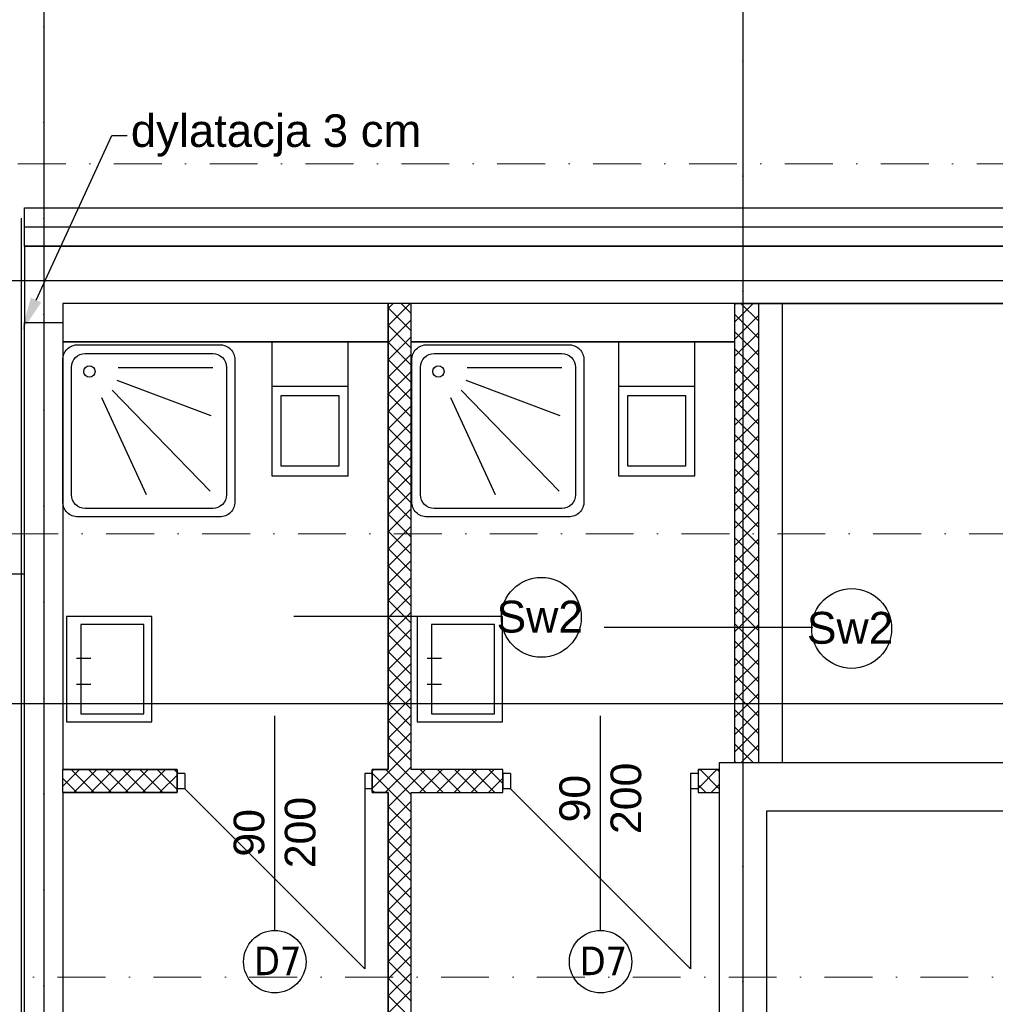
# Model space of a CAD drawing. Header units: millimetres. Extents: x -7023 to 53801, y 9849 to 33561.
# Tile 227 of 256: x 7809 to 8318, y 26861 to 27375. Entities that reach past the tile are written whole.
import ezdxf

# ---------------------------------------------------------------- set-up
doc = ezdxf.new("R2010")
doc.units = ezdxf.units.MM
doc.linetypes.add('DASHDOT', pattern=[1, 0.5, -0.25, 0, -0.25])
doc.linetypes.add('DASHDOTX2', pattern=[2, 1, -0.5, 0, -0.5])
doc.layers.add('.IE_podklad', color=252, linetype='Continuous')
doc.layers.add('PROJEKT osie', color=251, linetype='DASHDOTX2', lineweight=9)
doc.styles.add('Opisowy', font='arial.ttf')
doc.styles.get("Standard").update_dxf_attribs({"font": 'arial.ttf'})
doc.linetypes.add('ZIGZAG', pattern='A,0.00254,-5.08,[131,ltypeshp.shx,S=5.08,R=0,X=-5.08,Y=0],-10.16,[131,ltypeshp.shx,S=5.08,R=180,X=5.08,Y=0],-5.08', length=20.32254)

# ---------------------------------------------------------------- blocks, each defined once
blk = doc.blocks.new('OSIE DOMKU')
at = {"layer": 'PROJEKT osie', "ltscale": 25}
for p, q in [((-31428.02, 6226.99), (-31428.02, 4134.85)), ((-33194.97, 5466.65), (-29895.99, 5466.65)), ((-33194.97, 5405.65), (-30212.41, 5405.65)), ((-33194.97, 5184.65), (-29895.99, 5184.65))]:
    blk.add_line(p, q, dxfattribs=at)
at = {"layer": 'PROJEKT osie', "ltscale": 30}
blk.add_line((-31062.61, 6226.35), (-31062.61, 4137.08), dxfattribs=at)

msp = doc.modelspace()

# ---------------------------------------------------------------- linework, layer by layer
at = {"layer": '.IE_podklad', "ltscale": 25}
for p, q in [((7821.06, 28060.31), (7821.06, 25968.17)), ((6054.1, 27238.97), (9036.66, 27238.97)), ((6054.1, 27017.97), (9353.09, 27017.97))]:
    msp.add_line(p, q, dxfattribs=at)
at = {"layer": '.IE_podklad', "ltscale": 30}
msp.add_line((8186.46, 28059.67), (8186.46, 25970.4), dxfattribs=at)
at = {"layer": '.IE_podklad', "linetype": 'ByBlock', "lineweight": -2}
msp.add_line((7856.59, 27314.73), (7864.59, 27314.73), dxfattribs=at)
at = {"layer": '.IE_podklad'}
for p, q in [((7811.06, 27256.91), (7811.06, 27276.91)), ((7811.06, 27276.91), (8912.06, 27276.91)), ((8900.06, 27256.91), (7811.06, 27256.91)), ((7811.06, 27256.91), (7811.06, 27216.91)), ((7811.06, 27256.91), (7836.06, 27256.91)), ((8206.99, 27256.91), (8181.99, 27256.91)), ((8181.99, 27226.91), (7831.06, 27226.91)), ((7831.06, 27226.91), (7831.06, 26983.41)), ((8182.06, 27226.91), (7836.06, 27226.91)), ((8001.06, 27224.37), (8003.59, 27226.91)), ((8001.06, 27215.39), (8012.57, 27226.91)), ((8013.06, 27221.63), (8007.78, 27226.91)), ((8013.06, 26983.41), (8013.06, 27226.91)), ((8181.99, 27226.91), (8181.99, 26986.91)), ((8181.99, 27226.09), (8182.8, 27226.91)), ((8181.99, 27217.11), (8191.78, 27226.91)), ((8194.49, 27217.82), (8185.4, 27226.91)), ((8194.49, 27226.8), (8194.38, 27226.91)), ((8194.49, 27226.91), (8194.49, 26986.91)), ((8518.06, 27226.91), (8207.06, 27226.91)), ((8013.06, 27212.65), (8001.06, 27224.65)), ((8194.49, 27208.84), (8181.99, 27221.33)), ((7811.06, 27216.91), (7831.06, 27216.91)), ((7811.06, 26617.47), (7811.06, 27216.91)), ((8001.06, 27206.41), (8013.06, 27218.41)), ((8013.06, 27203.67), (8001.06, 27215.67)), ((8181.99, 27208.13), (8194.49, 27220.63)), ((8194.49, 27199.86), (8181.99, 27212.35)), ((8181.99, 27199.15), (8194.49, 27211.65)), ((8001.06, 27197.43), (8013.06, 27209.43)), ((8013.06, 27194.69), (8001.06, 27206.69)), ((8001.06, 27188.45), (8013.06, 27200.45)), ((8194.49, 27190.88), (8181.99, 27203.37)), ((8181.99, 27190.17), (8194.49, 27202.67)), ((8013.06, 27185.71), (8001.06, 27197.71)), ((8001.06, 27179.47), (8013.06, 27191.47)), ((8194.49, 27181.9), (8181.99, 27194.39)), ((8181.99, 27181.19), (8194.49, 27193.69)), ((8013.06, 27176.73), (8001.06, 27188.73)), ((8194.49, 27172.92), (8181.99, 27185.41)), ((8001.06, 27170.49), (8013.06, 27182.49)), ((8013.06, 27167.75), (8001.06, 27179.75)), ((8181.99, 27172.21), (8194.49, 27184.71)), ((8194.49, 27163.93), (8181.99, 27176.43)), ((8181.99, 27163.23), (8194.49, 27175.73)), ((8001.06, 27161.51), (8013.06, 27173.51)), ((8013.06, 27158.77), (8001.06, 27170.77)), ((8001.06, 27152.53), (8013.06, 27164.53)), ((8194.49, 27154.95), (8181.99, 27167.45)), ((8181.99, 27154.25), (8194.49, 27166.75)), ((8013.06, 27149.79), (8001.06, 27161.79)), ((8001.06, 27143.55), (8013.06, 27155.55)), ((8194.49, 27145.97), (8181.99, 27158.47)), ((8181.99, 27145.27), (8194.49, 27157.77)), ((8013.06, 27140.81), (8001.06, 27152.81)), ((8194.49, 27136.99), (8181.99, 27149.49)), ((8181.99, 27136.29), (8194.49, 27148.79)), ((8001.06, 27134.57), (8013.06, 27146.57)), ((8013.06, 27131.83), (8001.06, 27143.83)), ((8194.49, 27128.01), (8181.99, 27140.51)), ((8181.99, 27127.31), (8194.49, 27139.81)), ((8001.06, 27125.59), (8013.06, 27137.59)), ((8013.06, 27122.85), (8001.06, 27134.85)), ((8001.06, 27116.61), (8013.06, 27128.61)), ((8194.49, 27119.03), (8181.99, 27131.53)), ((8181.99, 27118.33), (8194.49, 27130.83)), ((8013.06, 27113.87), (8001.06, 27125.87)), ((8001.06, 27107.63), (8013.06, 27119.63)), ((8194.49, 27110.05), (8181.99, 27122.55)), ((8181.99, 27109.35), (8194.49, 27121.85)), ((8013.06, 27104.89), (8001.06, 27116.89)), ((8194.49, 27101.07), (8181.99, 27113.57)), ((8181.99, 27100.37), (8194.49, 27112.87)), ((8001.06, 27098.65), (8013.06, 27110.65)), ((8013.06, 27095.91), (8001.06, 27107.91)), ((8194.49, 27092.09), (8181.99, 27104.59)), ((8181.99, 27091.39), (8194.49, 27103.88)), ((8001.06, 27089.67), (8013.06, 27101.67)), ((8013.06, 27086.92), (8001.06, 27098.92)), ((8001.06, 27080.69), (8013.06, 27092.69)), ((8194.49, 27083.11), (8181.99, 27095.61)), ((8181.99, 27082.41), (8194.49, 27094.9)), ((8013.06, 27077.94), (8001.06, 27089.94)), ((7756.41, 27085.67), (7810.91, 27085.67)), ((8001.06, 27071.7), (8013.06, 27083.7)), ((8194.49, 27074.13), (8181.99, 27086.63)), ((8181.99, 27073.43), (8194.49, 27085.92)), ((8013.06, 27068.96), (8001.06, 27080.96)), ((8194.49, 27065.15), (8181.99, 27077.65)), ((8181.99, 27064.45), (8194.49, 27076.94)), ((8001.06, 27062.72), (8013.06, 27074.72)), ((8013.06, 27059.98), (8001.06, 27071.98)), ((8194.49, 27056.17), (8181.99, 27068.67)), ((8181.99, 27055.47), (8194.49, 27067.96)), ((8060.82, 27063.45), (7951.82, 27063.45)), ((8001.06, 27053.74), (8013.06, 27065.74)), ((8013.06, 27051), (8001.06, 27063)), ((8001.06, 27044.76), (8013.06, 27056.76)), ((8222.99, 27057.6), (8113.99, 27057.6)), ((8194.49, 27047.19), (8181.99, 27059.69)), ((8181.99, 27046.49), (8194.49, 27058.98)), ((8013.06, 27042.02), (8001.06, 27054.02)), ((8001.06, 27035.78), (8013.06, 27047.78)), ((8194.49, 27038.21), (8181.99, 27050.71)), ((8181.99, 27037.51), (8194.49, 27050)), ((7838.2, 27041.7), (7845.7, 27041.7)), ((8013.06, 27033.04), (8001.06, 27045.04)), ((8021.39, 27041.7), (8028.89, 27041.7)), ((8194.49, 27029.23), (8181.99, 27041.73)), ((8181.99, 27028.53), (8194.49, 27041.02)), ((8001.06, 27026.8), (8013.06, 27038.8)), ((8013.06, 27024.06), (8001.06, 27036.06)), ((8194.49, 27020.25), (8181.99, 27032.75)), ((8181.99, 27019.55), (8194.49, 27032.04)), ((7838.2, 27028.02), (7845.7, 27028.02)), ((8001.06, 27017.82), (8013.06, 27029.82)), ((8013.06, 27015.08), (8001.06, 27027.08)), ((8021.39, 27028.02), (8028.89, 27028.02)), ((8001.06, 27008.84), (8013.06, 27020.84)), ((8194.49, 27011.27), (8181.99, 27023.77)), ((8181.99, 27010.57), (8194.49, 27023.06)), ((8013.06, 27006.1), (8001.06, 27018.1)), ((7941.78, 26899.38), (7941.78, 27011.56)), ((8001.06, 26999.86), (8013.06, 27011.86)), ((8112, 26899.38), (8112, 27011.56)), ((8194.49, 27002.29), (8181.99, 27014.78)), ((8181.99, 27001.59), (8194.49, 27014.08)), ((8013.06, 26997.12), (8001.06, 27009.12)), ((8194.49, 26993.31), (8181.99, 27005.8)), ((8181.99, 26992.61), (8194.49, 27005.1)), ((8001.06, 26990.88), (8013.06, 27002.88)), ((8013.06, 26988.14), (8001.06, 27000.14)), ((8191.91, 26986.91), (8181.99, 26996.82)), ((8185.27, 26986.91), (8194.49, 26996.12)), ((7992.78, 26973.62), (8013.06, 26993.9)), ((8020.81, 26971.41), (8001.06, 26991.16)), ((7999.54, 26971.41), (8013.06, 26984.92)), ((8535.02, 26986.91), (8173.96, 26986.91)), ((8173.96, 26986.91), (8173.96, 26654.18)), ((8182.93, 26986.91), (8181.99, 26987.84)), ((8194.25, 26986.91), (8194.49, 26987.14)), ((7890.78, 26983.41), (7830.99, 26983.41)), ((7831.06, 26974.7), (7839.76, 26983.41)), ((7831.06, 26983.41), (7890.78, 26983.41)), ((7831.06, 26971.41), (7831.06, 26983.41)), ((7847.42, 26971.41), (7835.42, 26983.41)), ((7836.74, 26971.41), (7848.74, 26983.41)), ((7856.4, 26971.41), (7844.4, 26983.41)), ((7845.72, 26971.41), (7857.72, 26983.41)), ((7865.38, 26971.41), (7853.38, 26983.41)), ((7854.7, 26971.41), (7866.7, 26983.41)), ((7874.36, 26971.41), (7862.36, 26983.41)), ((7863.68, 26971.41), (7875.68, 26983.41)), ((7883.34, 26971.41), (7871.34, 26983.41)), ((7872.66, 26971.41), (7884.66, 26983.41)), ((7890.78, 26972.95), (7880.32, 26983.41)), ((7881.64, 26971.41), (7890.78, 26980.54)), ((7890.78, 26981.93), (7889.3, 26983.41)), ((7890.78, 26971.41), (7890.78, 26983.41)), ((7890.78, 26983.41), (7890.78, 26971.41)), ((7894.78, 26981.41), (7890.78, 26981.41)), ((7890.78, 26981.41), (7890.78, 26973.41)), ((7894.78, 26981.41), (7894.78, 26973.41)), ((7992.78, 26981.41), (7988.78, 26981.41)), ((7988.78, 26981.41), (7988.78, 26973.41)), ((7992.78, 26982.6), (7993.58, 26983.41)), ((8013.06, 26961.2), (7992.78, 26981.48)), ((7992.78, 26981.41), (7992.78, 26973.41)), ((8013.06, 26970.18), (7999.83, 26983.41)), ((8001.06, 26963.94), (8020.52, 26983.41)), ((8061, 26983.41), (8013.06, 26983.41)), ((8017.5, 26971.41), (8029.5, 26983.41)), ((8029.79, 26971.41), (8017.79, 26983.41)), ((8026.48, 26971.41), (8038.48, 26983.41)), ((8038.77, 26971.41), (8026.77, 26983.41)), ((8035.46, 26971.41), (8047.46, 26983.41)), ((8047.75, 26971.41), (8035.75, 26983.41)), ((8044.44, 26971.41), (8056.44, 26983.41)), ((8056.73, 26971.41), (8044.73, 26983.41)), ((8061, 26976.12), (8053.71, 26983.41)), ((8061, 26971.41), (8061, 26983.41)), ((8065, 26981.41), (8061, 26981.41)), ((8061, 26981.41), (8061, 26973.41)), ((8065, 26981.41), (8065, 26973.41)), ((8163, 26981.41), (8159, 26981.41)), ((8159, 26981.41), (8159, 26973.41)), ((8163, 26982.59), (8163.82, 26983.41)), ((8163, 26973.61), (8172.8, 26983.41)), ((8173.96, 26983.41), (8163, 26983.41)), ((8163, 26983.41), (8163, 26971.41)), ((8163, 26981.41), (8163, 26973.41)), ((8173.96, 26973.46), (8164.01, 26983.41)), ((8173.96, 26982.44), (8172.99, 26983.41)), ((7838.44, 26971.41), (7831.06, 26978.79)), ((8053.42, 26971.41), (8061, 26978.99)), ((8167.03, 26971.41), (8163, 26975.44)), ((8169.78, 26971.41), (8173.96, 26975.58)), ((7830.99, 26971.41), (7890.78, 26971.41)), ((7831.06, 26971.41), (7830.99, 26850.39)), ((7890.78, 26971.41), (7831.06, 26971.41)), ((7890.62, 26971.41), (7890.78, 26971.56)), ((7894.78, 26973.41), (7890.78, 26973.41)), ((7894.78, 26973.41), (7988.78, 26879.41)), ((7992.78, 26973.41), (7988.78, 26973.41)), ((7988.78, 26973.41), (7988.78, 26879.41)), ((7993.87, 26971.41), (7992.78, 26972.5)), ((8013.06, 26665.41), (8013.06, 26971.41)), ((8013.06, 26971.41), (8061, 26971.41)), ((8065, 26973.41), (8061, 26973.41)), ((8065, 26973.41), (8159, 26879.41)), ((8163, 26973.41), (8159, 26973.41)), ((8159, 26973.41), (8159, 26879.41)), ((8163, 26971.41), (8173.96, 26971.41)), ((8001.06, 26954.96), (8013.06, 26966.96)), ((8013.06, 26952.22), (8001.06, 26964.22)), ((8198.96, 26654.18), (8198.96, 26961.91)), ((8198.96, 26961.91), (8510.02, 26961.91)), ((8001.06, 26945.98), (8013.06, 26957.98)), ((8013.06, 26943.24), (8001.06, 26955.24)), ((8001.06, 26937), (8013.06, 26949)), ((8013.06, 26934.26), (8001.06, 26946.26)), ((8001.06, 26928.02), (8013.06, 26940.02)), ((8013.06, 26925.28), (8001.06, 26937.28)), ((8001.06, 26919.04), (8013.06, 26931.04)), ((8013.06, 26916.3), (8001.06, 26928.3)), ((8001.06, 26910.06), (8013.06, 26922.06)), ((8013.06, 26907.32), (8001.06, 26919.32)), ((8001.06, 26901.08), (8013.06, 26913.08)), ((8013.06, 26898.34), (8001.06, 26910.34)), ((8001.06, 26892.1), (8013.06, 26904.1)), ((8013.06, 26889.36), (8001.06, 26901.36)), ((8001.06, 26883.12), (8013.06, 26895.12)), ((8013.06, 26880.38), (8001.06, 26892.38)), ((8001.06, 26874.14), (8013.06, 26886.14)), ((8013.06, 26871.4), (8001.06, 26883.4)), ((8001.06, 26865.16), (8013.06, 26877.16)), ((8013.06, 26862.42), (8001.06, 26874.42)), ((8001.06, 26856.18), (8013.06, 26868.18)), ((8013.06, 26853.44), (8001.06, 26865.44))]:
    msp.add_line(p, q, dxfattribs=at)
at = {"layer": '.IE_podklad', "linetype": 'ZIGZAG', "ltscale": 0.1}
msp.add_line((7809.48, 26617.5), (7809.54, 27271.47), dxfattribs=at)
at = {"layer": '.IE_podklad', "linetype": 'ZIGZAG'}
msp.add_line((7811.06, 27266.91), (8912.06, 27266.91), dxfattribs=at)
at = {"layer": '.IE_podklad', "lineweight": 35}
for p, q in [((8900.06, 27256.91), (7835.99, 27256.91)), ((8206.99, 27256.91), (8181.99, 27256.91)), ((8001.06, 27226.91), (8001.06, 26983.41)), ((8181.99, 27226.91), (8194.49, 27226.91)), ((8206.99, 27226.91), (8194.49, 27226.91)), ((8194.49, 27226.91), (8194.49, 27226.91)), ((8518.06, 27226.91), (8206.99, 27226.91)), ((8000.49, 27206.91), (7830.99, 27206.91)), ((8181.99, 27206.91), (8012.99, 27206.91)), ((8001.06, 26983.41), (7992.78, 26983.41)), ((7992.78, 26983.41), (7992.78, 26971.41)), ((7992.78, 26971.41), (8001.06, 26971.41)), ((8001.06, 26971.41), (8001.06, 26665.41))]:
    msp.add_line(p, q, dxfattribs=at)
at = {"layer": '.IE_podklad', "ltscale": 0.5}
msp.add_line((8206.99, 27226.91), (8206.99, 26986.91), dxfattribs=at)
at = {"layer": '.IE_podklad', "linetype": 'DASHDOT', "lineweight": 13, "ltscale": 50}
msp.add_line((6050.17, 27106.65), (8608.47, 27106.65), dxfattribs=at)
at = {"layer": '.IE_podklad', "linetype": 'ByBlock', "lineweight": -2}
msp.add_lwpolyline([(7817.05, 27228.74), (7856.59, 27314.73)], dxfattribs=at)
at = {"layer": '.IE_podklad'}
for points in [[(7920.99, 27197.41), (7920.99, 27123.41, -0.414214), (7912.99, 27115.41), (7838.99, 27115.41, -0.414214), (7830.99, 27123.41), (7830.99, 27197.41, -0.414214), (7838.99, 27205.41), (7912.99, 27205.41, -0.414214)], [(8103.37, 27197.41), (8103.37, 27123.41, -0.414214), (8095.37, 27115.41), (8021.37, 27115.41, -0.414214), (8013.37, 27123.41), (8013.37, 27197.41, -0.414214), (8021.37, 27205.41), (8095.37, 27205.41, -0.414214)], [(7916.56, 27193.59), (7916.56, 27126.99, -0.414214), (7909.36, 27119.79), (7842.76, 27119.79, -0.414214), (7835.56, 27126.99), (7835.56, 27193.59, -0.414214), (7842.76, 27200.79), (7909.36, 27200.79, -0.414214)], [(8098.94, 27193.59), (8098.94, 27126.99, -0.414214), (8091.74, 27119.79), (8025.14, 27119.79, -0.414214), (8017.94, 27126.99), (8017.94, 27193.59, -0.414214), (8025.14, 27200.79), (8091.74, 27200.79, -0.414214)]]:
    msp.add_lwpolyline(points, format="xyb", close=True, dxfattribs=at)
for points in [[(7980.21, 27136.91), (7980.21, 27206.91), (7940.21, 27206.91), (7940.21, 27136.91)], [(7940.21, 27206.91), (7940.21, 27183.81), (7980.21, 27183.81), (7980.21, 27206.91)], [(8161.36, 27136.91), (8161.36, 27206.91), (8121.36, 27206.91), (8121.36, 27136.91)], [(8121.36, 27206.91), (8121.36, 27183.81), (8161.36, 27183.81), (8161.36, 27206.91)], [(7945.21, 27141.91), (7945.21, 27178.81), (7975.21, 27178.81), (7975.21, 27141.91)], [(8126.36, 27141.91), (8126.36, 27178.81), (8156.36, 27178.81), (8156.36, 27141.91)], [(7832.96, 27063.45), (7832.96, 27008.45), (7877.63, 27008.45), (7877.63, 27063.45)], [(8016.15, 27063.45), (8016.15, 27008.45), (8060.82, 27008.45), (8060.82, 27063.45)], [(7840.46, 27059.28), (7840.46, 27012.62), (7873.46, 27012.62), (7873.46, 27059.28)], [(8023.65, 27059.28), (8023.65, 27012.62), (8056.65, 27012.62), (8056.65, 27059.28)]]:
    msp.add_lwpolyline(points, close=True, dxfattribs=at)
for points in [[(7859.91, 27193.47), (7909.42, 27193.47)], [(8042.28, 27193.47), (8091.8, 27193.47)], [(7859.21, 27186.84), (7908.37, 27168.34)], [(8041.59, 27186.84), (8090.75, 27168.34)], [(7856.77, 27181.59), (7908.02, 27128.88)], [(8039.14, 27181.59), (8090.4, 27128.88)], [(7851.19, 27177.75), (7874.55, 27127.14)], [(8033.57, 27177.75), (8056.93, 27127.14)]]:
    msp.add_lwpolyline(points, dxfattribs=at)
at = {"layer": '.IE_podklad', "linetype": 'DASHDOT', "lineweight": 13, "ltscale": 50}
msp.add_lwpolyline([(9105.79, 26874.97), (6642.99, 26874.97)], dxfattribs=at)
at = {"layer": '.IE_podklad'}
for centre, radius in [((7844.91, 27191.38), 2.96), ((8027.29, 27191.38), 2.96), ((8081.1, 27062.98), 20.85), ((8243.27, 27057.12), 20.85)]:
    msp.add_circle(centre, radius, dxfattribs=at)
at = {"layer": '.IE_podklad', "linetype": 'Continuous'}
for centre in [(7941.82, 26883.06), (8112.04, 26883.06)]:
    msp.add_circle(centre, 16.31, dxfattribs=at)
at = {"layer": '.IE_podklad'}
msp.add_solid([(7819.78, 27227.49), (7809.53, 27212.39), (7814.33, 27229.99)], dxfattribs=at)

# ---------------------------------------------------------------- block references
msp.add_blockref('OSIE DOMKU', (39249.07, 21833.32), dxfattribs=at)

# ---------------------------------------------------------------- texts
at = {"layer": '.IE_podklad', "linetype": 'Continuous', "style": 'Opisowy'}
for p in [(8057.68, 27055.02), (8219.85, 27049.17)]:
    msp.add_text('Sw2', height=16.64, dxfattribs=at).set_placement(p)
for s, p in [('200', (8133.26, 26949.75)), ('90', (8106.53, 26955.83)), ('200', (7963.04, 26931.89)), ('90', (7936.31, 26937.97))]:
    msp.add_text(s, height=16, rotation=90, dxfattribs=at).set_placement(p)
at = {"layer": '.IE_podklad', "insert": (7866.59, 27325.73), "char_height": 17, "attachment_point": 1}
msp.add_mtext('dylatacja 3 cm', dxfattribs=at)
at = {"layer": '.IE_podklad', "char_height": 15, "width": 230.4406, "attachment_point": 1}
for insert in [(7930.88, 26891), (8101.1, 26891)]:
    msp.add_mtext('{\\fTahoma|b0|i0|c238|p34;D7}', dxfattribs=dict(at, insert=insert))

doc.saveas('drawing.dxf')
